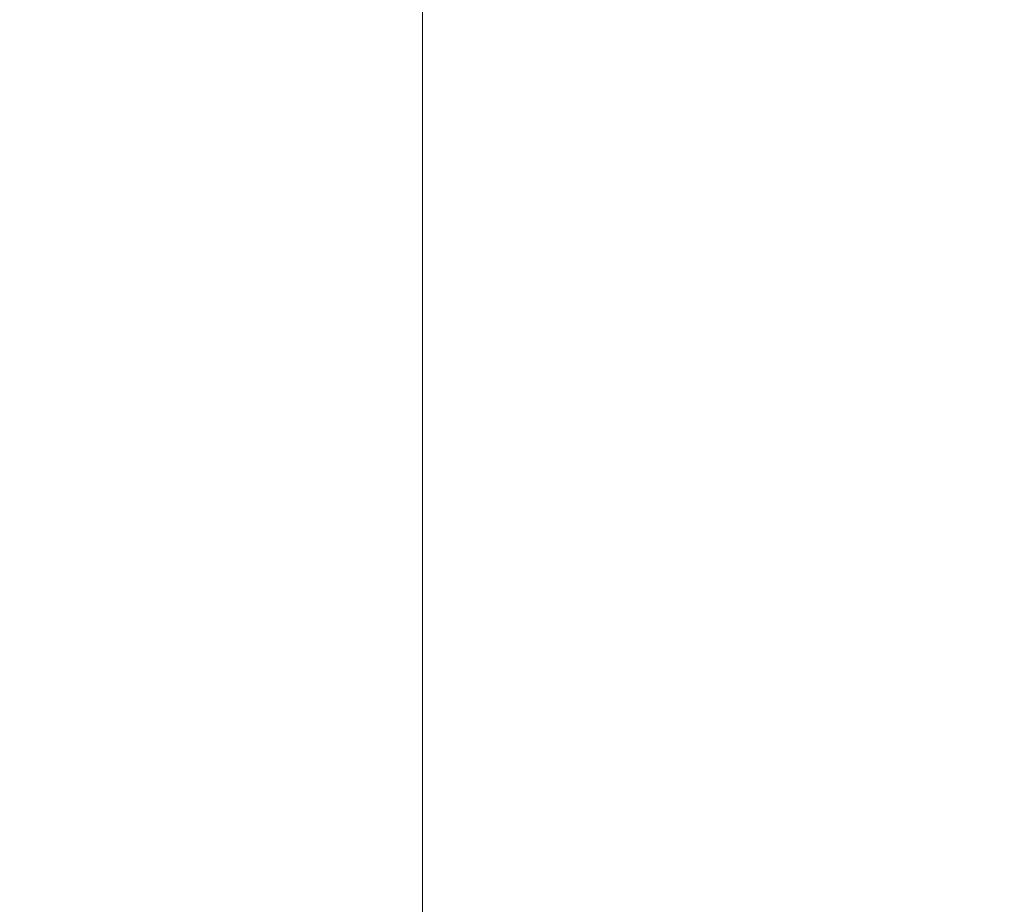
# Model space of a CAD drawing. Header units: millimetres. Extents: x -276 to 275, y -103 to 102.
# Tile 203 of 256: x -0.742 to -0.626, y -10.725 to -10.62. Entities that reach past the tile are written whole.
import ezdxf

# ---------------------------------------------------------------- set-up
doc = ezdxf.new("R2010")
doc.units = ezdxf.units.MM
doc.layers.add('G-IMPT', color=8, linetype='Continuous')

# ---------------------------------------------------------------- blocks, each defined once
blk = doc.blocks.new('QS5219_dwg-55864-View 1')
at = {"layer": 'G-IMPT', "lineweight": 9}
mesh = blk.add_polyface(dxfattribs=at)
corners = [(-1.61336, 94.18198, -9.869), (-1.99988, 93.02211, -9.79798), (-1.64066, 91.85622, -9.86449), (-0.67454, 91.11719, -9.97722), (0.54788, 91.07651, -9.98498), (1.9687, 92.64755, -10.12795), (1.18286, 94.61271, -10.26893), (-0.93385, 94.76859, -10.41215), (-2, 93, -10.55), (-2, 93, -10.75), (-0.37017, 94.96544, -10.57321), (1.8603, 93.73435, -10.39781), (1.07266, 91.31198, -10.22254), (-1.45913, 91.63218, -10.04608), (-0.19324, 91.47208, -10.13431), (-1.52533, 92.72657, -9.97007), (-1.18509, 93.98273, -10.6616), (-1.56934, 93.45427, -9.91953), (-1.8007, 93.61979, -9.83458), (-1.70703, 93.90088, -9.85179), (-1.59135, 93.81813, -9.89426), (1.46648, 92.52317, -10.31018), (1.25829, 91.86203, -10.05646), (0.74507, 94.3499, -10.48551), (0.1245, 94.69065, -10.34054), (1.57578, 93.63013, -10.19844), (-1.46693, 93.88429, -10.48107)]
mesh.append_faces([[corners[k] for k in face] for face in [(4, 14, 3), (5, 21, 22), (17, 18, 15), (21, 5, 11), (24, 23, 6), (16, 26, 9), (12, 22, 21)]], dxfattribs={"vtx0": -1, "vtx1": -1})
mesh.append_faces([[corners[k] for k in face] for face in [(2, 13, 15), (4, 12, 14), (12, 4, 22), (11, 5, 25), (16, 7, 26)]], dxfattribs={"vtx0": -1, "vtx2": -1})
mesh.append_faces([[corners[k] for k in face] for face in [(8, 9, 26)]], dxfattribs={"vtx1": -1})
mesh.append_faces([[corners[k] for k in face] for face in [(25, 6, 11), (17, 20, 19), (19, 18, 17), (1, 2, 15), (16, 10, 7), (2, 3, 13), (23, 11, 6), (14, 13, 3), (18, 1, 15), (10, 23, 24), (24, 7, 10)]], dxfattribs={"vtx1": -1, "vtx2": -1})
mesh.append_faces([[corners[k] for k in face] for face in [(20, 0, 19)]], dxfattribs={"vtx2": -1})
mesh = blk.add_polyface(dxfattribs=at)
corners = [(-1.26824, 93.06996, -11), (-1.26824, 93.06996, -9.5), (-0.69471, 91.93665, -9.5), (-0.69471, 91.93665, -11)]
mesh.append_faces([[corners[k] for k in face] for face in [(0, 1, 2, 3)]])
mesh = blk.add_polyface(dxfattribs=at)
corners = [(-0.69471, 91.93665, -11), (-0.69471, 91.93665, -9.5), (0.57353, 91.86669, -9.5), (0.57353, 91.86669, -11)]
mesh.append_faces([[corners[k] for k in face] for face in [(0, 1, 2, 3)]])

msp = doc.modelspace()

# ---------------------------------------------------------------- block references
at = {"layer": 'G-IMPT', "lineweight": 9, "extrusion": (0, 1, 0), "rotation": 180}
msp.add_blockref('QS5219_dwg-55864-View 1', (0, 100.03663, 0.03539), dxfattribs=at)

doc.saveas('drawing.dxf')
